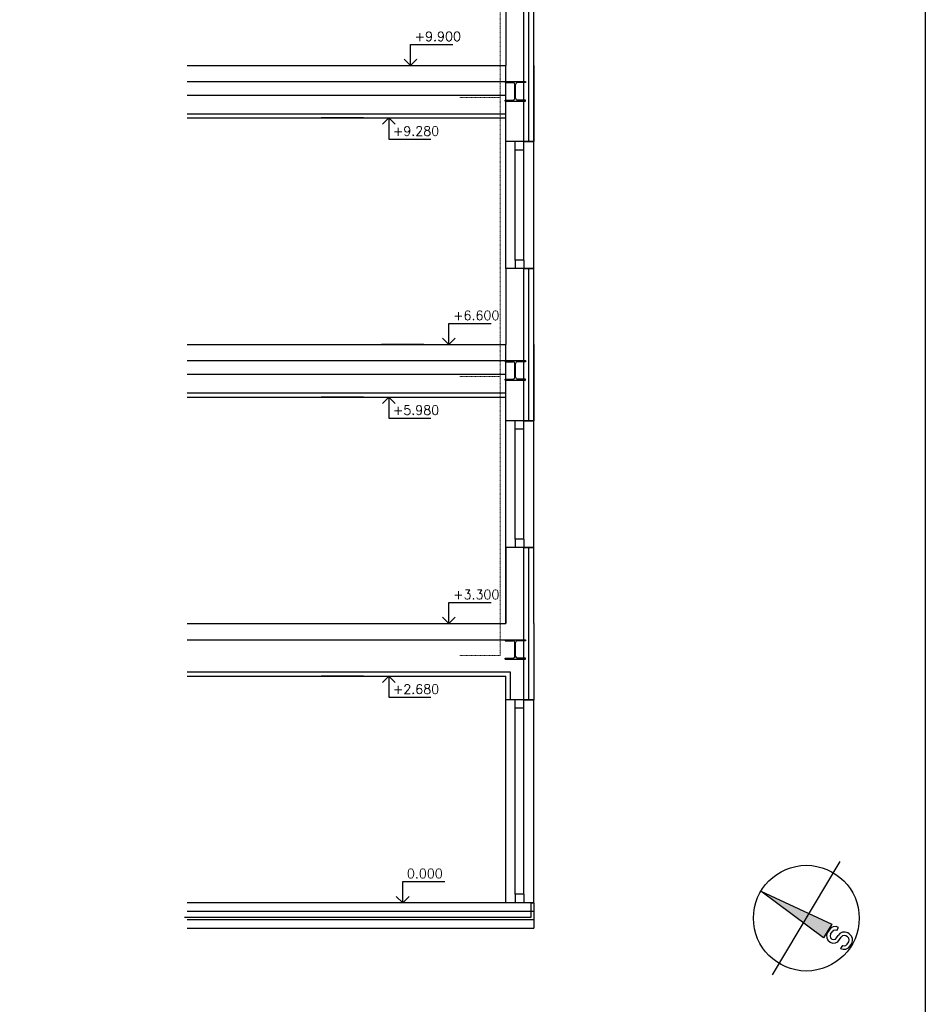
# Model space of a CAD drawing. Header units: millimetres. Extents: x 6435372 to 7248404, y 1559872 to 1886246.
# Tile 113 of 208: x 6981047 to 6991756, y 1628727 to 1640371. Entities that reach past the tile are written whole.
import ezdxf

# ---------------------------------------------------------------- set-up
doc = ezdxf.new("R2010")
doc.units = ezdxf.units.MM
doc.linetypes.add('DASHDOT', pattern=[1, 0.5, -0.25, 0, -0.25])
doc.layers.add('Popisky', color=7, linetype='Continuous')
doc.layers.add('Stavba', color=152, linetype='Continuous')
doc.layers.add('VZT', color=130, linetype='Continuous', lineweight=40)
doc.styles.get("Standard").update_dxf_attribs({"font": 'romans.shx'})

# ---------------------------------------------------------------- blocks, each defined once
blk = doc.blocks.new('*U1069')
at = {"color": 0, "linetype": 'ByBlock', "lineweight": -2}
blk.add_lwpolyline([(-1.5, 1.5), (0, 0), (1.5, 1.5), (0, 0), (0, 5), (10, 5)], dxfattribs=at)
blk = doc.blocks.new('*U1070')
at = {"color": 0, "linetype": 'ByBlock', "lineweight": -2}
blk.add_lwpolyline([(-1.5, 1.5), (0, 0), (1.5, 1.5), (0, 0), (0, 5), (10, 5)], dxfattribs=at)
blk = doc.blocks.new('*U1071')
at = {"color": 0, "linetype": 'ByBlock', "lineweight": -2}
blk.add_lwpolyline([(-1.5, 1.5), (0, 0), (1.5, 1.5), (0, 0), (0, 5), (10, 5)], dxfattribs=at)
blk = doc.blocks.new('*U1072')
at = {"color": 0, "linetype": 'ByBlock', "lineweight": -2}
blk.add_lwpolyline([(-1.5, -1.5), (0, 0), (1.5, -1.5), (0, 0), (0, -5), (10, -5)], dxfattribs=at)
blk = doc.blocks.new('*U1073')
at = {"color": 0, "linetype": 'ByBlock', "lineweight": -2}
blk.add_lwpolyline([(-1.5, 1.5), (0, 0), (1.5, 1.5), (0, 0), (0, 5), (10, 5)], dxfattribs=at)
blk = doc.blocks.new('*U1074')
at = {"color": 0, "linetype": 'ByBlock', "lineweight": -2}
blk.add_lwpolyline([(-1.5, -1.5), (0, 0), (1.5, -1.5), (0, 0), (0, -5), (10, -5)], dxfattribs=at)
blk = doc.blocks.new('*U1076')
at = {"color": 0, "linetype": 'ByBlock', "lineweight": -2}
blk.add_lwpolyline([(-1.5, -1.5), (0, 0), (1.5, -1.5), (0, 0), (0, -5), (10, -5)], dxfattribs=at)

msp = doc.modelspace()

# ---------------------------------------------------------------- linework, layer by layer
at = {"color": 0, "linetype": 'ByBlock', "lineweight": -2}
msp.add_line((6989949.6, 1629073.8), (6990748.3, 1630417.8), dxfattribs=at)
at = {"flags": 128}
msp.add_lwpolyline([(6960255.8, 1646402.6), (6991755.8, 1646402.6), (6991755.8, 1624127.6), (6960255.8, 1624127.6)], close=True, dxfattribs=at)
at = {"color": 0, "linetype": 'ByBlock', "lineweight": -2}
msp.add_lwpolyline([(6990651.2, 1629676.8), (6990553.4, 1629512.2), (6989811.7, 1630065.1)], close=True, dxfattribs=at)
for points in [[(6990731.1, 1629634.8), (6990700.5, 1629645.7), (6990668.1, 1629644), (6990638.7, 1629629.9), (6990617, 1629605.7)], [(6990709.9, 1629599), (6990731.1, 1629634.8)], [(6990600, 1629577.1), (6990589.1, 1629546.4), (6990590.8, 1629513.9), (6990604.8, 1629484.6), (6990629, 1629462.9)], [(6990617, 1629605.7), (6990600, 1629577.1)], [(6990635.8, 1629555.8), (6990629.9, 1629535.1), (6990635.2, 1629514.2), (6990650.2, 1629498.7)], [(6990635.8, 1629555.8), (6990652.8, 1629584.4)], [(6990709.9, 1629599), (6990689.1, 1629604.9), (6990668.2, 1629599.6), (6990652.8, 1629584.4)], [(6990707.3, 1629513.3), (6990724.3, 1629541.9)], [(6990856.4, 1629560.4), (6990838.5, 1629571), (6990807.9, 1629581.8), (6990775.4, 1629580.2), (6990746.1, 1629566.1), (6990724.3, 1629541.9)], [(6990743.1, 1629492), (6990760.1, 1629520.7)], [(6990817.2, 1629535.2), (6990796.5, 1629541), (6990775.6, 1629535.7), (6990760.1, 1629520.7)], [(6990835.1, 1629524.6), (6990817.2, 1629535.2)], [(6990849.6, 1629467.5), (6990855.4, 1629488.3), (6990850.1, 1629509.2), (6990835.1, 1629524.6)], [(6990885.4, 1629446.2), (6990896.3, 1629476.8), (6990894.6, 1629509.3), (6990880.5, 1629538.7), (6990856.4, 1629560.4)], [(6990629, 1629462.9), (6990659.6, 1629452.1), (6990692, 1629453.8), (6990721.4, 1629467.8), (6990743.1, 1629492)], [(6990650.2, 1629498.7), (6990671, 1629492.9), (6990691.9, 1629498.2), (6990707.3, 1629513.3)], [(6990775.5, 1629424.3), (6990754.2, 1629388.5)], [(6990754.2, 1629388.5), (6990784.8, 1629377.7), (6990817.3, 1629379.3), (6990846.7, 1629393.4), (6990868.4, 1629417.6)], [(6990775.5, 1629424.3), (6990796.2, 1629418.5), (6990817.1, 1629423.8), (6990832.6, 1629438.8)], [(6990832.6, 1629438.8), (6990849.6, 1629467.5)], [(6990868.4, 1629417.6), (6990885.4, 1629446.2)]]:
    msp.add_lwpolyline(points, dxfattribs=at)
msp.add_circle((6990349, 1629745.8), 625, dxfattribs=at)
msp.add_solid([(6990553.4, 1629512.2), (6990651.2, 1629676.8), (6989811.7, 1630065.1)], dxfattribs=at)
at = {"layer": 'Stavba'}
for p, q in [((6986796.7, 1641478.7), (6986796.7, 1639828.7)), ((6987006.7, 1639828.7), (6987006.7, 1641478.7)), ((6987066.7, 1639828.7), (6987066.7, 1641478.7)), ((6987126.7, 1639828.7), (6987126.7, 1641478.7)), ((6983026.7, 1639828.7), (6986796.7, 1639828.7)), ((6986796.7, 1639208.7), (6986796.7, 1639828.7)), ((6987006.7, 1638928.7), (6987006.7, 1639828.7)), ((6987066.7, 1638928.7), (6987066.7, 1639828.7)), ((6987126.7, 1636528.7), (6987126.7, 1639828.7)), ((6987126.7, 1639828.7), (6987126.7, 1638928.7)), ((6983026.7, 1639638.7), (6986796.7, 1639638.7)), ((6986786.7, 1639638.7), (6987026.7, 1639638.7)), ((6986786.7, 1639638.7), (6986786.7, 1639626.7)), ((6986786.7, 1639626.7), (6986882, 1639626.7)), ((6986903, 1639441.7), (6986903, 1639605.7)), ((6986910.5, 1639441.7), (6986910.5, 1639605.7)), ((6987026.7, 1639626.7), (6986931.5, 1639626.7)), ((6987026.7, 1639638.7), (6987026.7, 1639626.7)), ((6983026.7, 1639478.7), (6986796.7, 1639478.7)), ((6986786.7, 1639408.7), (6986786.7, 1639420.7)), ((6986786.7, 1639420.7), (6986882, 1639420.7)), ((6987026.7, 1639420.7), (6986931.5, 1639420.7)), ((6987026.7, 1639408.7), (6987026.7, 1639420.7)), ((6986786.7, 1639408.7), (6987026.7, 1639408.7)), ((6983026.7, 1639258.7), (6986796.7, 1639258.7)), ((6983026.7, 1639208.7), (6986796.7, 1639208.7)), ((6985111.7, 1639208.7), (6984611.7, 1639208.7)), ((6986796.7, 1638928.7), (6986796.7, 1639208.7)), ((6987126.7, 1638928.7), (6986796.7, 1638928.7)), ((6986796.7, 1637428.7), (6986796.7, 1638928.7)), ((6986906.7, 1638828.7), (6986906.7, 1638928.7)), ((6987006.7, 1638828.7), (6987006.7, 1638928.7)), ((6987006.7, 1638928.7), (6987126.7, 1638928.7)), ((6987126.7, 1637428.7), (6987126.7, 1638928.7)), ((6986906.7, 1637528.7), (6986906.7, 1638828.7)), ((6987006.7, 1638828.7), (6986906.7, 1638828.7)), ((6987006.7, 1637528.7), (6987006.7, 1638828.7)), ((6987006.7, 1637528.7), (6986906.7, 1637528.7)), ((6986906.7, 1637528.7), (6986906.7, 1637428.7)), ((6987006.7, 1637528.7), (6987006.7, 1637428.7)), ((6987126.7, 1637428.7), (6986796.7, 1637428.7)), ((6986796.7, 1637428.7), (6986796.7, 1636528.7)), ((6987006.7, 1636528.7), (6987006.7, 1637428.7)), ((6987006.7, 1637428.7), (6987126.7, 1637428.7)), ((6987066.7, 1636528.7), (6987066.7, 1637428.7)), ((6987126.7, 1636528.7), (6987126.7, 1637428.7)), ((6983026.7, 1636528.7), (6986796.7, 1636528.7)), ((6985823.9, 1636528.7), (6985323.9, 1636528.7)), ((6986796.7, 1633228.7), (6986796.7, 1636528.7)), ((6987006.7, 1635628.7), (6987006.7, 1636528.7)), ((6987066.7, 1635628.7), (6987066.7, 1636528.7)), ((6987126.7, 1633228.7), (6987126.7, 1636528.7)), ((6987126.7, 1636528.7), (6987126.7, 1635628.7)), ((6983026.7, 1636338.7), (6986796.7, 1636338.7)), ((6986786.7, 1636338.7), (6987026.7, 1636338.7)), ((6986786.7, 1636338.7), (6986786.7, 1636326.7)), ((6986786.7, 1636326.7), (6986882, 1636326.7)), ((6986903, 1636141.7), (6986903, 1636305.7)), ((6986910.5, 1636141.7), (6986910.5, 1636305.7)), ((6987026.7, 1636326.7), (6986931.5, 1636326.7)), ((6987026.7, 1636338.7), (6987026.7, 1636326.7)), ((6983026.7, 1636178.7), (6986796.7, 1636178.7)), ((6986786.7, 1636108.7), (6986786.7, 1636120.7)), ((6986786.7, 1636120.7), (6986882, 1636120.7)), ((6986786.7, 1636108.7), (6987026.7, 1636108.7)), ((6987026.7, 1636120.7), (6986931.5, 1636120.7)), ((6987026.7, 1636108.7), (6987026.7, 1636120.7)), ((6983026.7, 1635958.7), (6986796.7, 1635958.7)), ((6983026.7, 1635908.7), (6986796.7, 1635908.7)), ((6985111.7, 1635908.7), (6984611.7, 1635908.7)), ((6986796.7, 1635628.7), (6986796.7, 1635908.7)), ((6987126.7, 1635628.7), (6986796.7, 1635628.7)), ((6986796.7, 1634128.7), (6986796.7, 1635628.7)), ((6986906.7, 1635528.7), (6986906.7, 1635628.7)), ((6987006.7, 1635528.7), (6987006.7, 1635628.7)), ((6987006.7, 1635628.7), (6987126.7, 1635628.7)), ((6987126.7, 1634128.7), (6987126.7, 1635628.7)), ((6986906.7, 1634228.7), (6986906.7, 1635528.7)), ((6987006.7, 1635528.7), (6986906.7, 1635528.7)), ((6987006.7, 1634228.7), (6987006.7, 1635528.7)), ((6987006.7, 1634228.7), (6986906.7, 1634228.7)), ((6986906.7, 1634228.7), (6986906.7, 1634128.7)), ((6987006.7, 1634228.7), (6987006.7, 1634128.7)), ((6986796.7, 1634128.7), (6986796.7, 1633228.7)), ((6987126.7, 1634128.7), (6986796.7, 1634128.7)), ((6987006.7, 1633228.7), (6987006.7, 1634128.7)), ((6987006.7, 1634128.7), (6987126.7, 1634128.7)), ((6987006.7, 1633228.7), (6987006.7, 1634128.7)), ((6987066.7, 1633228.7), (6987066.7, 1634128.7)), ((6987126.7, 1633228.7), (6987126.7, 1634128.7)), ((6983026.7, 1633228.7), (6986796.7, 1633228.7)), ((6987006.7, 1632328.7), (6987006.7, 1633228.7)), ((6987006.7, 1632328.7), (6987006.7, 1633228.7)), ((6987066.7, 1632328.7), (6987066.7, 1633228.7)), ((6987126.7, 1633228.7), (6987126.7, 1632328.7)), ((6983026.7, 1633038.7), (6986796.7, 1633038.7)), ((6986786.7, 1633038.7), (6987026.7, 1633038.7)), ((6986786.7, 1633038.7), (6986786.7, 1633026.7)), ((6986786.7, 1633026.7), (6986882, 1633026.7)), ((6987026.7, 1633026.7), (6986931.5, 1633026.7)), ((6987026.7, 1633038.7), (6987026.7, 1633026.7)), ((6986903, 1632841.7), (6986903, 1633005.7)), ((6986910.5, 1632841.7), (6986910.5, 1633005.7)), ((6986786.7, 1632808.7), (6986786.7, 1632820.7)), ((6986786.7, 1632820.7), (6986882, 1632820.7)), ((6986786.7, 1632808.7), (6987026.7, 1632808.7)), ((6987026.7, 1632820.7), (6986931.5, 1632820.7)), ((6987026.7, 1632808.7), (6987026.7, 1632820.7)), ((6983026.7, 1632658.7), (6986846.7, 1632658.7)), ((6986846.7, 1632658.7), (6986846.7, 1632328.7)), ((6983026.7, 1632608.7), (6986796.7, 1632608.7)), ((6985111.7, 1632608.7), (6984611.7, 1632608.7)), ((6986796.7, 1632328.7), (6986796.7, 1632608.7)), ((6986796.7, 1629928.7), (6986796.7, 1632328.7)), ((6987126.7, 1632328.7), (6986796.7, 1632328.7)), ((6986906.7, 1632228.7), (6986906.7, 1632328.7)), ((6987006.7, 1632228.7), (6987006.7, 1632328.7)), ((6987006.7, 1632328.7), (6987126.7, 1632328.7)), ((6987126.7, 1629928.7), (6987126.7, 1632328.7)), ((6986906.7, 1630028.7), (6986906.7, 1632228.7)), ((6987006.7, 1632228.7), (6986906.7, 1632228.7)), ((6987006.7, 1630028.7), (6987006.7, 1632228.7)), ((6987006.7, 1630028.7), (6986906.7, 1630028.7)), ((6986906.7, 1630028.7), (6986906.7, 1629928.7)), ((6987006.7, 1630028.7), (6987006.7, 1629928.7)), ((6987126.7, 1629928.7), (6983026.7, 1629928.7)), ((6987096.7, 1629758.7), (6987096.7, 1629928.7)), ((6987096.7, 1629928.7), (6987126.7, 1629928.7)), ((6987126.7, 1629928.7), (6987126.7, 1629728.7)), ((6982996.7, 1629758.7), (6987096.7, 1629758.7)), ((6983026.7, 1629828.7), (6987126.7, 1629828.7)), ((6987126.7, 1629748.7), (6987126.7, 1629728.7)), ((6983026.7, 1629728.7), (6987126.7, 1629728.7)), ((6987126.7, 1629728.7), (6987126.7, 1629628.7)), ((6983026.7, 1629628.7), (6987126.7, 1629628.7))]:
    msp.add_line(p, q, dxfattribs=at)
for centre, start, end in [((6986882, 1639605.7), 0, 90), ((6986931.5, 1639605.7), 90, 180), ((6986882, 1639441.7), 270, 0), ((6986931.5, 1639441.7), 180, 270), ((6986882, 1636305.7), 0, 90), ((6986931.5, 1636305.7), 90, 180), ((6986882, 1636141.7), 270, 0), ((6986931.5, 1636141.7), 180, 270), ((6986882, 1633005.7), 0, 90), ((6986931.5, 1633005.7), 90, 180), ((6986882, 1632841.7), 270, 0), ((6986931.5, 1632841.7), 180, 270)]:
    msp.add_arc(centre, 21, start, end, dxfattribs=at)
at = {"layer": 'VZT', "color": 120, "linetype": 'DASHDOT', "lineweight": 9, "ltscale": 15}
for p, q in [((6986726.7, 1643576.4), (6986726.7, 1632852.4)), ((6986726.7, 1639452.4), (6986248, 1639452.4)), ((6986726.7, 1636152.4), (6986248, 1636152.4)), ((6986726.7, 1632852.4), (6986248, 1632852.4))]:
    msp.add_line(p, q, dxfattribs=at)

# ---------------------------------------------------------------- block references
at = {"layer": 'Popisky'}
ref = msp.add_blockref('*U1069', (6985667.7, 1639828.7), dxfattribs=dict(at, xscale=50, yscale=50, zscale=50))
ref.add_attrib('Výška', '+9.900', (6985717.7, 1640118.7), dxfattribs={"layer": '0', "color": 0, "linetype": 'ByBlock', "lineweight": -2, "height": 110})
ref = msp.add_blockref('*U1076', (6985410.5, 1639208.7), dxfattribs=dict(at, xscale=50, yscale=50, zscale=50))
ref.add_attrib('Výška', '+9.280', (6985460.5, 1638998.7), dxfattribs={"layer": '0', "color": 0, "linetype": 'ByBlock', "lineweight": -2, "height": 110})
ref = msp.add_blockref('*U1070', (6986122.7, 1636528.7), dxfattribs=dict(at, xscale=50, yscale=50, zscale=50))
ref.add_attrib('Výška', '+6.600', (6986172.7, 1636818.7), dxfattribs={"layer": '0', "color": 0, "linetype": 'ByBlock', "lineweight": -2, "height": 110})
ref = msp.add_blockref('*U1072', (6985410.5, 1635908.7), dxfattribs=dict(at, xscale=50, yscale=50, zscale=50))
ref.add_attrib('Výška', '+5.980', (6985460.5, 1635698.7), dxfattribs={"layer": '0', "color": 0, "linetype": 'ByBlock', "lineweight": -2, "height": 110})
ref = msp.add_blockref('*U1071', (6986122.7, 1633228.7), dxfattribs=dict(at, xscale=50, yscale=50, zscale=50))
ref.add_attrib('Výška', '+3.300', (6986172.7, 1633518.7), dxfattribs={"layer": '0', "color": 0, "linetype": 'ByBlock', "lineweight": -2, "height": 110})
ref = msp.add_blockref('*U1074', (6985410.5, 1632608.7), dxfattribs=dict(at, xscale=50, yscale=50, zscale=50))
ref.add_attrib('Výška', '+2.680', (6985460.5, 1632398.7), dxfattribs={"layer": '0', "color": 0, "linetype": 'ByBlock', "lineweight": -2, "height": 110})
ref = msp.add_blockref('*U1073', (6985575.5, 1629928.7), dxfattribs=dict(at, xscale=50, yscale=50, zscale=50))
ref.add_attrib('Výška', '0.000', (6985625.5, 1630218.7), dxfattribs={"layer": '0', "color": 0, "linetype": 'ByBlock', "lineweight": -2, "height": 110})

doc.saveas('drawing.dxf')
